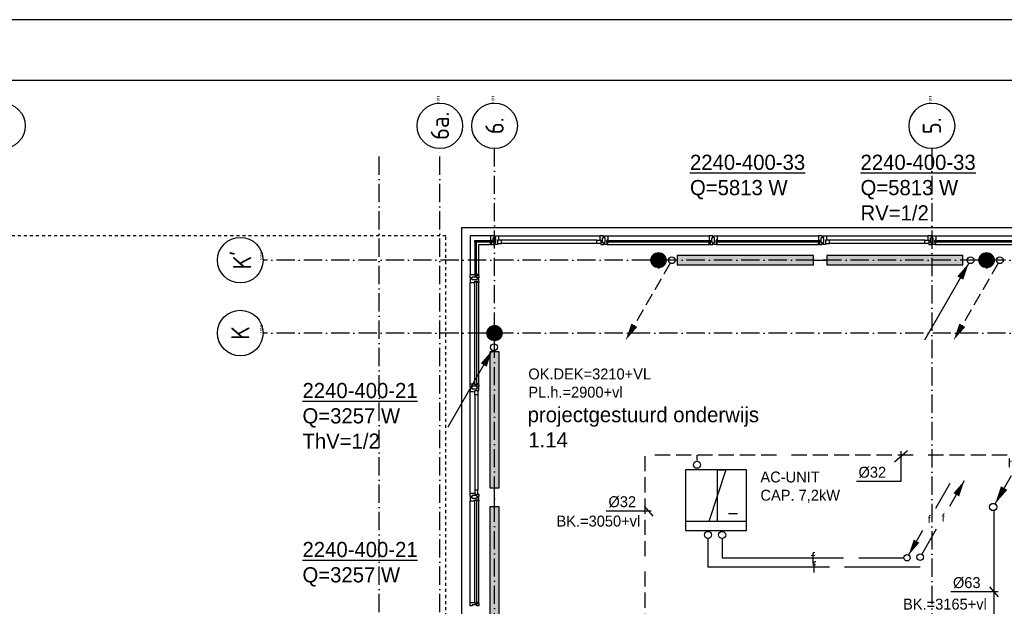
# Model space of a CAD drawing. Extents: x -41378 to 114803, y -24080 to 82188.
# Tile 121 of 137: x 66473 to 82683, y 72527 to 82188. Entities that reach past the tile are written whole.
import ezdxf
from ezdxf.enums import TextEntityAlignment as Align

# ---------------------------------------------------------------- set-up
doc = ezdxf.new("R2010")
doc.units = 0
doc.header["$LTSCALE"] = 50
for name, pattern in [('2322102', [45, 5, -2, 5, -2, 5, -2, 5, -2, 5, -2, 5, -5]), ('2322107', [2000, 1000, 1000]), ('2322122', [47, 40, -7]), ('2322140', [45, 40, -5]), ('DASHDOT', [9, 6, -1.5, 0, -1.5]), ('HIDDEN', [2, 1, -1])]:
    doc.linetypes.add(name, pattern=pattern)
doc.layers.get('0').update_dxf_attribs({"linetype": 'CONTINUOUS'})
for name, color, linetype in [('00KAD025', 2, 'CONTINUOUS'), ('00KAD070', 5, 'CONTINUOUS'), ('AL$1----_MAATVOERING', 7, 'CONTINUOUS'), ('AL$7----_STRAMIEN', 1, 'DASHDOT'), ('AL21----_BUITENWAND', 4, 'CONTINUOUS'), ('AL28----_KONSTRUKTIE', 3, 'CONTINUOUS'), ('AL31----_BUITENKOZ', 7, 'CONTINUOUS'), ('ALN-----_BLOCKNAAM', 2, 'CONTINUOUS'), ('ALXAA---_GEWBETON', 12, 'CONTINUOUS'), ('ALXOU---_GLAS', 7, 'CONTINUOUS'), ('BOUW', 8, 'CONTINUOUS'), ('WI561---', 1, 'CONTINUOUS'), ('WL$1----', 3, 'CONTINUOUS'), ('WL521---', 4, 'CONTINUOUS'), ('WL5448--', 4, 'CONTINUOUS'), ('WL5502--', 4, 'CONTINUOUS'), ('WL561---', 4, 'CONTINUOUS'), ('WL561---_AANVOER', 4, 'CONTINUOUS'), ('WL561---_RETOUR', 4, 'CONTINUOUS'), ('WL5627--', 4, 'CONTINUOUS'), ('WL570---', 3, 'CONTINUOUS'), ('WM$1----', 1, 'CONTINUOUS'), ('WM5448--', 1, 'CONTINUOUS'), ('WM5502--', 1, 'CONTINUOUS'), ('WM570---', 1, 'CONTINUOUS')]:
    doc.layers.add(name, color=color, linetype=linetype)
doc.layers.get('0').freeze()
doc.styles.add('BURO-018', font='BUROFONT.shx', dxfattribs={"height": 90})
doc.styles.add('BURO-025', font='BUROFONT.shx', dxfattribs={"height": 250})
doc.styles.get("Standard").update_dxf_attribs({"font": 'ISOCP'})

# ---------------------------------------------------------------- blocks, each defined once
blk = doc.blocks.new('1011')
at = {"layer": 'AL$7----_STRAMIEN', "color": 7, "linetype": 'CONTINUOUS'}
blk.add_circle((-750, 0), 750, dxfattribs=at)
at = {"layer": 'ALN-----_BLOCKNAAM', "linetype": 'CONTINUOUS'}
blk.add_text('1011', height=100, dxfattribs=at).set_placement((0, 0))
blk = doc.blocks.new('1010')
at = {"layer": 'AL$7----_STRAMIEN', "color": 7, "linetype": 'CONTINUOUS'}
blk.add_circle((0, 750), 750, dxfattribs=at)
at = {"layer": 'ALN-----_BLOCKNAAM', "linetype": 'CONTINUOUS'}
blk.add_text('1010', height=100, dxfattribs=at).set_placement((0, 0))
blk = doc.blocks.new('2322401')
at = {"color": 0, "linetype": 'CONTINUOUS'}
for p, q in [((-0.5, 0.5, 1), (-0.5, 0.5)), ((-0.5, 0.5, 1), (-0.5, -0.5, 1)), ((0.5, 0.5, 1), (-0.5, 0.5, 1)), ((0.5, 0.5), (-0.5, 0.5)), ((-0.5, 0.5), (-0.5, -0.5)), ((0.5, 0.5, 1), (0.5, 0.5)), ((0.5, -0.5, 1), (0.5, 0.5, 1)), ((0.5, -0.5), (0.5, 0.5)), ((-0.5, -0.5, 1), (-0.5, -0.5)), ((-0.5, -0.5, 1), (0.5, -0.5, 1)), ((-0.5, -0.5), (0.5, -0.5)), ((0.5, -0.5, 1), (0.5, -0.5))]:
    blk.add_line(p, q, dxfattribs=at)
blk = doc.blocks.new('CVHATCH1')
at = {"color": 0, "linetype": 'CONTINUOUS'}
blk.add_solid([(-0.5, -0.5), (0.5, -0.5), (-0.5, 0.5), (0.5, 0.5)], dxfattribs=at)
blk = doc.blocks.new('LDV4107')
at = {"color": 0, "linetype": 'CONTINUOUS'}
blk.add_line((-0.25, -0.43), (-6.75, -11.69), dxfattribs=at)
blk.add_lwpolyline([(-0.25, -0.43, 0, 1, 0), (-1.5, -2.6, 1, 1, 0)], format="xyseb", dxfattribs=at)
blk.add_circle((0, 0), 0.5, dxfattribs=at)
blk = doc.blocks.new('2322615')
at = {"color": 0, "linetype": 'CONTINUOUS'}
for p, q in [((-2.5, -7.5), (2.5, 7.5)), ((0, 7.5), (2.5, 7.5)), ((0, 7.5), (0, -7.5)), ((0, -7.5), (-2.5, -7.5))]:
    blk.add_line(p, q, dxfattribs=at)
at = {"color": 0, "linetype": 'CONTINUOUS', "style": 'BURO-018', "flags": 1}
blk.add_attdef('W_ID', (0, 0), '', height=1.8, dxfattribs=at)
blk = doc.blocks.new('LDV3')
at = {"color": 0, "linetype": 'CONTINUOUS'}
for p, q in [((4.5, 7.79), (6.75, 11.69)), ((0.25, 0.43), (2.5, 4.33))]:
    blk.add_line(p, q, dxfattribs=at)
blk.add_lwpolyline([(0.25, 0.43, 0, 1, 0), (1.5, 2.6, 1, 1, 0)], format="xyseb", dxfattribs=at)
blk.add_circle((0, 0), 0.5, dxfattribs=at)
at = {"color": 0, "linetype": 'CONTINUOUS', "style": 'BURO-018'}
blk.add_attdef('LD_TEXT1', text='', height=1.8, dxfattribs=at).set_placement((3.5, 6.06), align=Align.MIDDLE)
blk = doc.blocks.new('LDV1')
at = {"color": 0, "linetype": 'CONTINUOUS'}
for p, q in [((4.5, 7.79), (6.75, 11.69)), ((0.25, 0.43), (2.5, 4.33))]:
    blk.add_line(p, q, dxfattribs=at)
blk.add_lwpolyline([(6.75, 11.69, 0, 1, 0), (5.5, 9.53, 1, 1, 0)], format="xyseb", dxfattribs=at)
blk.add_circle((0, 0), 0.5, dxfattribs=at)
at = {"color": 0, "linetype": 'CONTINUOUS', "style": 'BURO-018'}
blk.add_attdef('LD_TEXT1', text='', height=1.8, dxfattribs=at).set_placement((3.5, 6.06), align=Align.MIDDLE)
blk = doc.blocks.new('CVRINFO2')
at = {"color": 0, "linetype": 'CONTINUOUS', "style": 'BURO-025'}
for tag, p in [('CV_TEXT125', (0, 0)), ('CV_TEXT225', (0, -4.17)), ('CV_TEXT325', (0, -8.33)), ('CV_TEXT425', (0, -12.5))]:
    blk.add_attdef(tag, p, '', height=2.5, dxfattribs=at)
blk = doc.blocks.new('LDV2108')
at = {"color": 0, "linetype": 'CONTINUOUS'}
for p, q in [((-0.25, -0.43), (-1.19, -2.06)), ((-1.56, -2.71), (-2.5, -4.33)), ((-2.87, -4.98), (-3.81, -6.6)), ((-4.19, -7.25), (-5.12, -8.88)), ((-5.5, -9.53), (-6.44, -11.15))]:
    blk.add_line(p, q, dxfattribs=at)
blk.add_lwpolyline([(-6.75, -11.69, 0, 1, 0), (-5.5, -9.53, 1, 1, 0)], format="xyseb", dxfattribs=at)
blk.add_circle((0, 0), 0.5, dxfattribs=at)
blk = doc.blocks.new('2322140-1')
at = {"layer": 'WM5448--', "color": 0, "style": 'BURO-018'}
for p in [(79533, 73327), (79551, 73177)]:
    blk.add_text('f', height=180, dxfattribs=at).set_placement(p, align=Align.MIDDLE)

msp = doc.modelspace()

# ---------------------------------------------------------------- linework, layer by layer
at = {"layer": '00KAD025', "linetype": 'CONTINUOUS'}
msp.add_line((114803.4, 82187.6), (-41378.4, 82187.6), dxfattribs=at)
at = {"layer": '00KAD070', "linetype": 'CONTINUOUS'}
msp.add_line((113803.4, 81187.6), (-40378.4, 81187.6), dxfattribs=at)
at = {"layer": 'AL$1----_MAATVOERING', "color": 8, "linetype": 'HIDDEN'}
for p, q in [((73491, 78627.3), (58991, 78627.3)), ((73491, 69163.9), (73491, 78627.3))]:
    msp.add_line(p, q, dxfattribs=at)
at = {"layer": 'AL$7----_STRAMIEN', "color": 1}
for points in [[(72391, 63880), (72391, 80064.7)], [(73391, 63880), (73391, 80064.7)], [(74291, 57263.7), (74291, 80064.7)], [(81491, 80064.7), (81491, 43573)], [(112410.4, 78227.3), (70480.4, 78227.3)], [(112410.4, 77027.3), (70480.4, 77027.3)]]:
    msp.add_lwpolyline(points, dxfattribs=at)
at = {"layer": 'AL21----_BUITENWAND', "color": 8}
for p, q in [((73751, 68992.3), (73751, 78767.3)), ((73751, 78767.3), (107231, 78767.3))]:
    msp.add_line(p, q, dxfattribs=at)
at = {"layer": 'AL28----_KONSTRUKTIE', "color": 8}
for centre in [(76991, 78227.3), (82391, 78227.3), (74291, 77027.3)]:
    msp.add_circle(centre, 125, dxfattribs=at)
at = {"layer": 'AL31----_BUITENKOZ', "color": 8}
for p, q in [((74226, 78626.3), (73892, 78626.3)), ((73892, 78626.3), (73892, 77992.3)), ((74356, 78626.3), (76026, 78626.3)), ((76156, 78626.3), (77826, 78626.3)), ((77956, 78626.3), (79626, 78626.3)), ((79756, 78626.3), (81426, 78626.3)), ((81556, 78626.3), (83226, 78626.3)), ((74031, 77992.3), (74031, 78487.3)), ((74031, 78487.3), (74226, 78487.3)), ((75976, 78554.3), (74406, 78554.3)), ((75976, 78500.3), (74406, 78500.3)), ((76156, 78487.3), (77826, 78487.3)), ((77956, 78487.3), (79626, 78487.3)), ((81376, 78554.3), (79806, 78554.3)), ((81376, 78500.3), (79806, 78500.3)), ((81556, 78487.3), (83226, 78487.3)), ((73892, 76192.3), (73892, 77862.3)), ((74031, 76192.3), (74031, 77862.3)), ((73892, 74392.3), (73892, 76062.3)), ((73964, 76012.3), (73964, 74442.3)), ((74018, 76012.3), (74018, 74442.3)), ((73892, 72592.3), (73892, 74262.3)), ((74031, 72592.3), (74031, 74262.3))]:
    msp.add_line(p, q, dxfattribs=at)
at = {"layer": 'AL31----_BUITENKOZ', "color": 8, "linetype": 'CONTINUOUS'}
for p, q in [((74263.1, 78626.3), (74226, 78626.3)), ((74226, 78626.3), (74226, 78619.3)), ((74226, 78619.3), (74226, 78615.3)), ((74282, 78626.3), (74263.1, 78626.3)), ((74282, 78620.3), (74282, 78626.3)), ((74282, 78606.3), (74282, 78620.3)), ((74300, 78620.3), (74300, 78626.3)), ((74300, 78626.3), (74318.9, 78626.3)), ((74300, 78606.8), (74300, 78620.3)), ((74318.9, 78626.3), (74356, 78626.3)), ((74356, 78626.3), (74356, 78619.3)), ((74356, 78619.3), (74356, 78615.3)), ((76063.1, 78626.3), (76026, 78626.3)), ((76026, 78626.3), (76026, 78619.3)), ((76026, 78619.3), (76026, 78615.3)), ((76082, 78626.3), (76063.1, 78626.3)), ((76082, 78620.3), (76082, 78626.3)), ((76082, 78606.3), (76082, 78620.3)), ((76100, 78620.3), (76100, 78626.3)), ((76100, 78626.3), (76118.9, 78626.3)), ((76100, 78606.8), (76100, 78620.3)), ((76118.9, 78626.3), (76156, 78626.3)), ((76156, 78626.3), (76156, 78619.3)), ((76156, 78619.3), (76156, 78615.3)), ((77863.1, 78626.3), (77826, 78626.3)), ((77826, 78626.3), (77826, 78619.3)), ((77826, 78619.3), (77826, 78615.3)), ((77882, 78626.3), (77863.1, 78626.3)), ((77882, 78620.3), (77882, 78626.3)), ((77882, 78606.3), (77882, 78620.3)), ((77900, 78620.3), (77900, 78626.3)), ((77900, 78626.3), (77918.9, 78626.3)), ((77900, 78606.8), (77900, 78620.3)), ((77918.9, 78626.3), (77956, 78626.3)), ((77956, 78626.3), (77956, 78619.3)), ((77956, 78619.3), (77956, 78615.3)), ((79663.1, 78626.3), (79626, 78626.3)), ((79626, 78626.3), (79626, 78619.3)), ((79626, 78619.3), (79626, 78615.3)), ((79682, 78626.3), (79663.1, 78626.3)), ((79682, 78620.3), (79682, 78626.3)), ((79682, 78606.3), (79682, 78620.3)), ((79700, 78620.3), (79700, 78626.3)), ((79700, 78626.3), (79718.9, 78626.3)), ((79700, 78606.8), (79700, 78620.3)), ((79718.9, 78626.3), (79756, 78626.3)), ((79756, 78626.3), (79756, 78619.3)), ((79756, 78619.3), (79756, 78615.3)), ((81463.1, 78626.3), (81426, 78626.3)), ((81426, 78626.3), (81426, 78619.3)), ((81426, 78619.3), (81426, 78615.3)), ((81482, 78626.3), (81463.1, 78626.3)), ((81482, 78620.3), (81482, 78626.3)), ((81482, 78606.3), (81482, 78620.3)), ((81500, 78620.3), (81500, 78626.3)), ((81500, 78626.3), (81518.9, 78626.3)), ((81500, 78606.8), (81500, 78620.3)), ((81518.9, 78626.3), (81556, 78626.3)), ((81556, 78626.3), (81556, 78619.3)), ((81556, 78619.3), (81556, 78615.3)), ((74226, 78615.3), (74226, 78607.3)), ((74226, 78607.3), (74226, 78554.3)), ((74226, 78554.3), (74243, 78554.3)), ((74226, 78487.3), (74226, 78524.3)), ((74226, 78524.3), (74243, 78524.3)), ((74238, 78487.3), (74226, 78487.3)), ((74243, 78492.3), (74238, 78492.3)), ((74238, 78492.3), (74238, 78487.3)), ((74243, 78554.3), (74243, 78487.3)), ((74243, 78524.3), (74243, 78492.3)), ((74243, 78487.3), (74282, 78487.3)), ((74268, 78516.8), (74268, 78596.8)), ((74268, 78596.8), (74282, 78596.8)), ((74282, 78516.8), (74268, 78516.8)), ((74282, 78596.8), (74282, 78606.3)), ((74282, 78606.3), (74282, 78606.3)), ((74282, 78507.3), (74282, 78516.8)), ((74282, 78493.3), (74282, 78507.3)), ((74282, 78507.3), (74282, 78507.3)), ((74282, 78487.3), (74282, 78493.3)), ((74300, 78596.8), (74300, 78606.8)), ((74300, 78606.8), (74300, 78606.8)), ((74314, 78596.8), (74300, 78596.8)), ((74300, 78507.3), (74300, 78516.8)), ((74300, 78516.8), (74314, 78516.8)), ((74300, 78493.3), (74300, 78507.3)), ((74300, 78507.3), (74300, 78507.3)), ((74300, 78487.3), (74300, 78493.3)), ((74339, 78487.3), (74300, 78487.3)), ((74314, 78516.8), (74314, 78596.8)), ((74356, 78554.3), (74339, 78554.3)), ((74339, 78554.3), (74339, 78487.3)), ((74339, 78554.3), (74339, 78500.3)), ((74406, 78554.3), (74339, 78554.3)), ((74339, 78500.3), (74406, 78500.3)), ((74356, 78615.3), (74356, 78607.3)), ((74356, 78607.3), (74356, 78554.3)), ((74406, 78500.3), (74406, 78554.3)), ((75976, 78500.3), (75976, 78554.3)), ((75976, 78554.3), (76043, 78554.3)), ((76043, 78500.3), (75976, 78500.3)), ((76026, 78615.3), (76026, 78607.3)), ((76026, 78607.3), (76026, 78554.3)), ((76026, 78554.3), (76043, 78554.3)), ((76043, 78554.3), (76043, 78487.3)), ((76043, 78554.3), (76043, 78500.3)), ((76043, 78487.3), (76082, 78487.3)), ((76068, 78517.3), (76068, 78597.3)), ((76068, 78597.3), (76082, 78597.3)), ((76082, 78517.3), (76068, 78517.3)), ((76082, 78597.3), (76082, 78606.3)), ((76082, 78606.3), (76082, 78606.3)), ((76082, 78507.3), (76082, 78517.3)), ((76082, 78493.3), (76082, 78507.3)), ((76082, 78507.3), (76082, 78507.3)), ((76082, 78487.3), (76082, 78493.3)), ((76100, 78596.8), (76100, 78606.8)), ((76100, 78606.8), (76100, 78606.8)), ((76114, 78596.8), (76100, 78596.8)), ((76100, 78507.3), (76100, 78516.8)), ((76100, 78516.8), (76114, 78516.8)), ((76100, 78493.3), (76100, 78507.3)), ((76100, 78507.3), (76100, 78507.3)), ((76100, 78487.3), (76100, 78493.3)), ((76139, 78487.3), (76100, 78487.3)), ((76114, 78516.8), (76114, 78596.8)), ((76156, 78554.3), (76139, 78554.3)), ((76139, 78554.3), (76139, 78487.3)), ((76139, 78524.3), (76139, 78492.3)), ((76156, 78524.3), (76139, 78524.3)), ((76139, 78492.3), (76144, 78492.3)), ((76144, 78492.3), (76144, 78487.3)), ((76144, 78487.3), (76156, 78487.3)), ((76156, 78615.3), (76156, 78607.3)), ((76156, 78607.3), (76156, 78554.3)), ((76156, 78487.3), (76156, 78524.3)), ((77826, 78615.3), (77826, 78607.3)), ((77826, 78607.3), (77826, 78554.3)), ((77826, 78554.3), (77843, 78554.3)), ((77826, 78487.3), (77826, 78524.3)), ((77826, 78524.3), (77843, 78524.3)), ((77838, 78487.3), (77826, 78487.3)), ((77843, 78492.3), (77838, 78492.3)), ((77838, 78492.3), (77838, 78487.3)), ((77843, 78554.3), (77843, 78487.3)), ((77843, 78524.3), (77843, 78492.3)), ((77843, 78487.3), (77882, 78487.3)), ((77868, 78517.3), (77868, 78597.3)), ((77868, 78597.3), (77882, 78597.3)), ((77882, 78517.3), (77868, 78517.3)), ((77882, 78597.3), (77882, 78606.3)), ((77882, 78606.3), (77882, 78606.3)), ((77882, 78507.3), (77882, 78517.3)), ((77882, 78493.3), (77882, 78507.3)), ((77882, 78507.3), (77882, 78507.3)), ((77882, 78487.3), (77882, 78493.3)), ((77900, 78596.8), (77900, 78606.8)), ((77900, 78606.8), (77900, 78606.8)), ((77914, 78596.8), (77900, 78596.8)), ((77900, 78507.3), (77900, 78516.8)), ((77900, 78516.8), (77914, 78516.8)), ((77900, 78493.3), (77900, 78507.3)), ((77900, 78507.3), (77900, 78507.3)), ((77900, 78487.3), (77900, 78493.3)), ((77939, 78487.3), (77900, 78487.3)), ((77914, 78516.8), (77914, 78596.8)), ((77956, 78554.3), (77939, 78554.3)), ((77939, 78554.3), (77939, 78487.3)), ((77939, 78524.3), (77939, 78492.3)), ((77956, 78524.3), (77939, 78524.3)), ((77939, 78492.3), (77944, 78492.3)), ((77944, 78492.3), (77944, 78487.3)), ((77944, 78487.3), (77956, 78487.3)), ((77956, 78615.3), (77956, 78607.3)), ((77956, 78607.3), (77956, 78554.3)), ((77956, 78487.3), (77956, 78524.3)), ((79626, 78615.3), (79626, 78607.3)), ((79626, 78607.3), (79626, 78554.3)), ((79626, 78554.3), (79643, 78554.3)), ((79626, 78487.3), (79626, 78524.3)), ((79626, 78524.3), (79643, 78524.3)), ((79638, 78487.3), (79626, 78487.3)), ((79643, 78492.3), (79638, 78492.3)), ((79638, 78492.3), (79638, 78487.3)), ((79643, 78554.3), (79643, 78487.3)), ((79643, 78524.3), (79643, 78492.3)), ((79643, 78487.3), (79682, 78487.3)), ((79668, 78517.3), (79668, 78597.3)), ((79668, 78597.3), (79682, 78597.3)), ((79682, 78517.3), (79668, 78517.3)), ((79682, 78597.3), (79682, 78606.3)), ((79682, 78606.3), (79682, 78606.3)), ((79682, 78507.3), (79682, 78517.3)), ((79682, 78493.3), (79682, 78507.3)), ((79682, 78507.3), (79682, 78507.3)), ((79682, 78487.3), (79682, 78493.3)), ((79700, 78596.8), (79700, 78606.8)), ((79700, 78606.8), (79700, 78606.8)), ((79714, 78596.8), (79700, 78596.8)), ((79700, 78507.3), (79700, 78516.8)), ((79700, 78516.8), (79714, 78516.8)), ((79700, 78493.3), (79700, 78507.3)), ((79700, 78507.3), (79700, 78507.3)), ((79700, 78487.3), (79700, 78493.3)), ((79739, 78487.3), (79700, 78487.3)), ((79714, 78516.8), (79714, 78596.8)), ((79756, 78554.3), (79739, 78554.3)), ((79739, 78554.3), (79739, 78487.3)), ((79739, 78554.3), (79739, 78500.3)), ((79806, 78554.3), (79739, 78554.3)), ((79739, 78500.3), (79806, 78500.3)), ((79756, 78615.3), (79756, 78607.3)), ((79756, 78607.3), (79756, 78554.3)), ((79806, 78500.3), (79806, 78554.3)), ((81376, 78500.3), (81376, 78554.3)), ((81376, 78554.3), (81443, 78554.3)), ((81443, 78500.3), (81376, 78500.3)), ((81426, 78615.3), (81426, 78607.3)), ((81426, 78607.3), (81426, 78554.3)), ((81426, 78554.3), (81443, 78554.3)), ((81443, 78554.3), (81443, 78487.3)), ((81443, 78554.3), (81443, 78500.3)), ((81443, 78487.3), (81482, 78487.3)), ((81468, 78517.3), (81468, 78597.3)), ((81468, 78597.3), (81482, 78597.3)), ((81482, 78517.3), (81468, 78517.3)), ((81482, 78597.3), (81482, 78606.3)), ((81482, 78606.3), (81482, 78606.3)), ((81482, 78507.3), (81482, 78517.3)), ((81482, 78493.3), (81482, 78507.3)), ((81482, 78507.3), (81482, 78507.3)), ((81482, 78487.3), (81482, 78493.3)), ((81500, 78596.8), (81500, 78606.8)), ((81500, 78606.8), (81500, 78606.8)), ((81514, 78596.8), (81500, 78596.8)), ((81500, 78507.3), (81500, 78516.8)), ((81500, 78516.8), (81514, 78516.8)), ((81500, 78493.3), (81500, 78507.3)), ((81500, 78507.3), (81500, 78507.3)), ((81500, 78487.3), (81500, 78493.3)), ((81539, 78487.3), (81500, 78487.3)), ((81514, 78516.8), (81514, 78596.8)), ((81556, 78554.3), (81539, 78554.3)), ((81539, 78554.3), (81539, 78487.3)), ((81539, 78524.3), (81539, 78492.3)), ((81556, 78524.3), (81539, 78524.3)), ((81539, 78492.3), (81544, 78492.3)), ((81544, 78492.3), (81544, 78487.3)), ((81544, 78487.3), (81556, 78487.3)), ((81556, 78615.3), (81556, 78607.3)), ((81556, 78607.3), (81556, 78554.3)), ((81556, 78487.3), (81556, 78524.3)), ((73892, 77955.3), (73892, 77992.3)), ((73892, 77992.3), (73899, 77992.3)), ((73899, 77992.3), (73903, 77992.3)), ((73903, 77992.3), (73911, 77992.3)), ((73911, 77992.3), (73964, 77992.3)), ((73964, 77992.3), (73964, 77975.3)), ((73964, 77975.3), (74031, 77975.3)), ((74031, 77992.3), (73994, 77992.3)), ((73994, 77992.3), (73994, 77975.3)), ((73994, 77975.3), (74026, 77975.3)), ((74026, 77975.3), (74026, 77980.3)), ((74026, 77980.3), (74031, 77980.3)), ((74031, 77980.3), (74031, 77992.3)), ((74031, 77975.3), (74031, 77936.3)), ((73892, 77936.3), (73892, 77955.3)), ((73898, 77936.3), (73892, 77936.3)), ((73898, 77918.3), (73892, 77918.3)), ((73892, 77918.3), (73892, 77899.4)), ((73892, 77899.4), (73892, 77862.3)), ((73892, 77862.3), (73899, 77862.3)), ((73912, 77936.3), (73898, 77936.3)), ((73912, 77918.3), (73898, 77918.3)), ((73899, 77862.3), (73903, 77862.3)), ((73903, 77862.3), (73911, 77862.3)), ((73911, 77862.3), (73964, 77862.3)), ((73921.5, 77936.3), (73912, 77936.3)), ((73912, 77936.3), (73912, 77936.3)), ((73921, 77918.3), (73912, 77918.3)), ((73912, 77918.3), (73912, 77918.3)), ((73921, 77904.3), (73921, 77918.3)), ((74001, 77904.3), (73921, 77904.3)), ((74001.5, 77950.3), (73921.5, 77950.3)), ((73921.5, 77950.3), (73921.5, 77936.3)), ((73964, 77862.3), (73964, 77879.3)), ((73964, 77879.3), (74031, 77879.3)), ((73994, 77879.3), (74026, 77879.3)), ((73994, 77862.3), (73994, 77879.3)), ((74031, 77862.3), (73994, 77862.3)), ((74011, 77918.3), (74001, 77918.3)), ((74001, 77918.3), (74001, 77904.3)), ((74001.5, 77936.3), (74001.5, 77950.3)), ((74011, 77936.3), (74001.5, 77936.3)), ((74025, 77936.3), (74011, 77936.3)), ((74011, 77936.3), (74011, 77936.3)), ((74025, 77918.3), (74011, 77918.3)), ((74011, 77918.3), (74011, 77918.3)), ((74031, 77936.3), (74025, 77936.3)), ((74031, 77918.3), (74025, 77918.3)), ((74026, 77879.3), (74026, 77874.3)), ((74026, 77874.3), (74031, 77874.3)), ((74031, 77879.3), (74031, 77918.3)), ((74031, 77874.3), (74031, 77862.3)), ((73892, 76155.3), (73892, 76192.3)), ((73892, 76192.3), (73899, 76192.3)), ((73899, 76192.3), (73903, 76192.3)), ((73903, 76192.3), (73911, 76192.3)), ((73911, 76192.3), (73964, 76192.3)), ((73964, 76192.3), (73964, 76175.3)), ((74031, 76192.3), (73994, 76192.3)), ((73994, 76192.3), (73994, 76175.3)), ((74031, 76180.3), (74031, 76192.3)), ((73892, 76136.3), (73892, 76155.3)), ((73898, 76136.3), (73892, 76136.3)), ((73898, 76118.3), (73892, 76118.3)), ((73892, 76118.3), (73892, 76099.4)), ((73892, 76099.4), (73892, 76062.3)), ((73892, 76062.3), (73899, 76062.3)), ((73911.5, 76136.3), (73898, 76136.3)), ((73912, 76118.3), (73898, 76118.3)), ((73899, 76062.3), (73903, 76062.3)), ((73903, 76062.3), (73911, 76062.3)), ((73911, 76062.3), (73964, 76062.3)), ((73921.5, 76136.3), (73911.5, 76136.3)), ((73911.5, 76136.3), (73911.5, 76136.3)), ((73921, 76118.3), (73912, 76118.3)), ((73912, 76118.3), (73912, 76118.3)), ((73921, 76104.3), (73921, 76118.3)), ((74001, 76104.3), (73921, 76104.3)), ((74001.5, 76150.3), (73921.5, 76150.3)), ((73921.5, 76150.3), (73921.5, 76136.3)), ((73964, 76175.3), (74031, 76175.3)), ((73964, 76062.3), (73964, 76079.3)), ((73964, 76079.3), (74031, 76079.3)), ((73964, 76079.3), (74018, 76079.3)), ((73964, 76012.3), (73964, 76079.3)), ((73994, 76175.3), (74026, 76175.3)), ((74011, 76118.3), (74001, 76118.3)), ((74001, 76118.3), (74001, 76104.3)), ((74001.5, 76136.3), (74001.5, 76150.3)), ((74011, 76136.3), (74001.5, 76136.3)), ((74025, 76136.3), (74011, 76136.3)), ((74011, 76136.3), (74011, 76136.3)), ((74025, 76118.3), (74011, 76118.3)), ((74011, 76118.3), (74011, 76118.3)), ((74018, 76079.3), (74018, 76012.3)), ((74031, 76136.3), (74025, 76136.3)), ((74031, 76118.3), (74025, 76118.3)), ((74026, 76175.3), (74026, 76180.3)), ((74026, 76180.3), (74031, 76180.3)), ((74031, 76175.3), (74031, 76136.3)), ((74031, 76079.3), (74031, 76118.3)), ((74018, 76012.3), (73964, 76012.3)), ((74018, 74442.3), (73964, 74442.3)), ((73964, 74442.3), (73964, 74375.3)), ((74018, 74375.3), (74018, 74442.3)), ((73892, 74355.3), (73892, 74392.3)), ((73892, 74392.3), (73899, 74392.3)), ((73892, 74336.3), (73892, 74355.3)), ((73898, 74336.3), (73892, 74336.3)), ((73898, 74318.3), (73892, 74318.3)), ((73892, 74318.3), (73892, 74299.4)), ((73892, 74299.4), (73892, 74262.3)), ((73892, 74262.3), (73899, 74262.3)), ((73911.5, 74336.3), (73898, 74336.3)), ((73912, 74318.3), (73898, 74318.3)), ((73899, 74392.3), (73903, 74392.3)), ((73899, 74262.3), (73903, 74262.3)), ((73903, 74392.3), (73911, 74392.3)), ((73903, 74262.3), (73911, 74262.3)), ((73911, 74392.3), (73964, 74392.3)), ((73911, 74262.3), (73964, 74262.3)), ((73921.5, 74336.3), (73911.5, 74336.3)), ((73911.5, 74336.3), (73911.5, 74336.3)), ((73921, 74318.3), (73912, 74318.3)), ((73912, 74318.3), (73912, 74318.3)), ((73921, 74304.3), (73921, 74318.3)), ((74001, 74304.3), (73921, 74304.3)), ((74001.5, 74350.3), (73921.5, 74350.3)), ((73921.5, 74350.3), (73921.5, 74336.3)), ((73964, 74392.3), (73964, 74375.3)), ((73964, 74375.3), (74031, 74375.3)), ((73964, 74375.3), (74018, 74375.3)), ((73964, 74262.3), (73964, 74279.3)), ((73964, 74279.3), (74031, 74279.3)), ((73994, 74279.3), (74026, 74279.3)), ((73994, 74262.3), (73994, 74279.3)), ((74031, 74262.3), (73994, 74262.3)), ((74011, 74318.3), (74001, 74318.3)), ((74001, 74318.3), (74001, 74304.3)), ((74001.5, 74336.3), (74001.5, 74350.3)), ((74011, 74336.3), (74001.5, 74336.3)), ((74025, 74336.3), (74011, 74336.3)), ((74011, 74336.3), (74011, 74336.3)), ((74025, 74318.3), (74011, 74318.3)), ((74011, 74318.3), (74011, 74318.3)), ((74031, 74336.3), (74025, 74336.3)), ((74031, 74318.3), (74025, 74318.3)), ((74026, 74279.3), (74026, 74274.3)), ((74026, 74274.3), (74031, 74274.3)), ((74031, 74375.3), (74031, 74336.3)), ((74031, 74279.3), (74031, 74318.3)), ((74031, 74274.3), (74031, 74262.3)), ((73892, 72555.3), (73892, 72592.3)), ((73892, 72592.3), (73899, 72592.3)), ((73892, 72536.3), (73892, 72555.3)), ((73898, 72536.3), (73892, 72536.3)), ((73911.5, 72536.3), (73898, 72536.3)), ((73899, 72592.3), (73903, 72592.3)), ((73903, 72592.3), (73911, 72592.3)), ((73911, 72592.3), (73964, 72592.3)), ((73921.5, 72536.3), (73911.5, 72536.3)), ((73911.5, 72536.3), (73911.5, 72536.3)), ((74001.5, 72550.3), (73921.5, 72550.3)), ((73921.5, 72550.3), (73921.5, 72536.3)), ((73964, 72592.3), (73964, 72575.3)), ((73964, 72575.3), (74031, 72575.3)), ((74031, 72592.3), (73994, 72592.3)), ((73994, 72592.3), (73994, 72575.3)), ((73994, 72575.3), (74026, 72575.3)), ((74001.5, 72536.3), (74001.5, 72550.3)), ((74011, 72536.3), (74001.5, 72536.3)), ((74025, 72536.3), (74011, 72536.3)), ((74011, 72536.3), (74011, 72536.3)), ((74031, 72536.3), (74025, 72536.3)), ((74026, 72575.3), (74026, 72580.3)), ((74026, 72580.3), (74031, 72580.3)), ((74031, 72580.3), (74031, 72592.3)), ((74031, 72575.3), (74031, 72536.3))]:
    msp.add_line(p, q, dxfattribs=at)
at = {"layer": 'ALXAA---_GEWBETON', "color": 8}
for p, q in [((76891.5, 78303), (77090.5, 78303)), ((76910.6, 78323), (77071.4, 78323)), ((76943.7, 78343), (77038.3, 78343)), ((82291.5, 78303), (82490.5, 78303)), ((82310.6, 78323), (82471.4, 78323)), ((82343.7, 78343), (82438.3, 78343)), ((76866.1, 78223), (77115.9, 78223)), ((76867, 78243), (77115, 78243)), ((76868.4, 78203), (77113.6, 78203)), ((76871.2, 78263), (77110.8, 78263)), ((76874.1, 78183), (77107.9, 78183)), ((76879.1, 78283), (77102.9, 78283)), ((76883.8, 78163), (77098.2, 78163)), ((76898.7, 78143), (77083.3, 78143)), ((82266.1, 78223), (82515.9, 78223)), ((82267, 78243), (82515, 78243)), ((82268.4, 78203), (82513.6, 78203)), ((82271.2, 78263), (82510.8, 78263)), ((82274.1, 78183), (82507.9, 78183)), ((82279.1, 78283), (82502.9, 78283)), ((82283.8, 78163), (82498.2, 78163)), ((82298.7, 78143), (82483.3, 78143)), ((76922.1, 78123), (77059.9, 78123)), ((76977.7, 78103), (77004.3, 78103)), ((82322.1, 78123), (82459.9, 78123)), ((82377.7, 78103), (82404.3, 78103)), ((74166.1, 77023), (74415.9, 77023)), ((74167, 77043), (74415, 77043)), ((74168.4, 77003), (74413.6, 77003)), ((74171.2, 77063), (74410.8, 77063)), ((74179.1, 77083), (74402.9, 77083)), ((74191.5, 77103), (74390.5, 77103)), ((74210.6, 77123), (74371.4, 77123)), ((74243.7, 77143), (74338.3, 77143)), ((74174.1, 76983), (74407.9, 76983)), ((74183.8, 76963), (74398.2, 76963)), ((74198.7, 76943), (74383.3, 76943)), ((74222.1, 76923), (74359.9, 76923)), ((74277.7, 76903), (74304.3, 76903))]:
    msp.add_line(p, q, dxfattribs=at)
at = {"layer": 'ALXOU---_GLAS', "color": 8}
for p, q in [((73966, 78526.3), (73966, 78552.3)), ((73966, 78552.3), (74241, 78552.3)), ((74241, 78526.3), (73966, 78526.3)), ((73992, 78526.3), (73966, 78526.3)), ((73966, 78526.3), (73966, 77977.3)), ((73992, 77977.3), (73992, 78526.3)), ((74241, 78552.3), (74241, 78526.3)), ((76141, 78526.3), (76141, 78552.3)), ((76141, 78552.3), (77841, 78552.3)), ((77841, 78526.3), (76141, 78526.3)), ((77841, 78552.3), (77841, 78526.3)), ((77941, 78526.3), (77941, 78552.3)), ((77941, 78552.3), (79641, 78552.3)), ((79641, 78526.3), (77941, 78526.3)), ((79641, 78552.3), (79641, 78526.3)), ((81541, 78526.3), (81541, 78552.3)), ((81541, 78552.3), (83241, 78552.3)), ((83241, 78526.3), (81541, 78526.3)), ((73966, 77977.3), (73992, 77977.3)), ((73966, 77877.3), (73992, 77877.3)), ((73966, 76177.3), (73966, 77877.3)), ((73992, 77877.3), (73992, 76177.3)), ((73992, 76177.3), (73966, 76177.3)), ((73966, 74277.3), (73992, 74277.3)), ((73966, 72577.3), (73966, 74277.3)), ((73992, 74277.3), (73992, 72577.3)), ((73992, 72577.3), (73966, 72577.3))]:
    msp.add_line(p, q, dxfattribs=at)
at = {"layer": 'WL$1----'}
for p, q in [((78436.5, 73923.5), (77439.8, 73923.5)), ((78142, 74055.2), (78289.2, 74055.2))]:
    msp.add_line(p, q, dxfattribs=at)
at = {"layer": 'WL521---', "linetype": '2322122'}
msp.add_line((82509.7, 74098.1), (82509.7, 65346.6), dxfattribs=at)
at = {"layer": 'WL5448--', "linetype": '2322140'}
for p, q in [((77804.4, 73644.5), (77804.4, 73177.1)), ((78037.9, 73644.5), (78037.9, 73327.1)), ((78037.9, 73327.1), (81028.4, 73327.1)), ((77804.4, 73177.1), (81298, 73177.1))]:
    msp.add_line(p, q, dxfattribs=at)
at = {"layer": 'WL5502--', "color": 1}
for centre in [(77624.2, 74858.7), (77804.4, 73702.9), (78037.9, 73702.9)]:
    msp.add_circle(centre, 58.4, dxfattribs=at)
at = {"layer": 'WL561---_AANVOER', "linetype": '2322107'}
for p, q in [((79540, 78227.3), (79759.5, 78227.3)), ((74291, 74167.3), (74291, 74476.1))]:
    msp.add_line(p, q, dxfattribs=at)
at = {"layer": 'WL5627--', "color": 1}
for p, q in [((80876.9, 74904.1), (81090.4, 75090.8)), ((80983.6, 74586.5), (80983.6, 75081.8))]:
    msp.add_line(p, q, dxfattribs=at)
at = {"layer": 'WL5627--', "linetype": '2322102'}
for p, q in [((85680, 75016.9), (76771.5, 75016.9)), ((76771.5, 66602.4), (76771.5, 75016.9)), ((77627.5, 74926.8), (77627.5, 75016.9))]:
    msp.add_line(p, q, dxfattribs=at)
at = {"layer": 'WL570---'}
for p, q in [((77436.5, 74773.2), (77436.5, 73773.2)), ((78436.5, 74773.2), (77436.5, 74773.2)), ((78436.5, 73773.2), (78436.5, 74773.2)), ((77436.5, 73773.2), (78436.5, 73773.2)), ((78436.5, 73772.2), (78436.5, 73773.2))]:
    msp.add_line(p, q, dxfattribs=at)
at = {"layer": 'WM$1----'}
for p, q in [((80247.2, 74586.5), (80983.6, 74586.5)), ((76130.4, 74101.1), (76866.8, 74101.1)), ((76753.7, 74178.8), (76895.1, 74013.8)), ((82438.6, 72846.3), (82580, 72681.3)), ((81801.9, 72768.6), (82579.9, 72768.6))]:
    msp.add_line(p, q, dxfattribs=at)

# ---------------------------------------------------------------- block references
at = {"layer": 'AL$7----_STRAMIEN'}
ref = msp.add_blockref('1011', (66191, 80814.7), dxfattribs=dict(at, xscale=0.5, yscale=0.5, zscale=0.5, rotation=90))
ref.add_attrib('STR-NAAM', '7.', dxfattribs={"color": 3, "linetype": 'CONTINUOUS', "height": 300, "rotation": 90}).set_placement((66191, 80439.7), align=Align.MIDDLE)
ref = msp.add_blockref('1011', (73391, 80814.7), dxfattribs=dict(at, xscale=0.5, yscale=0.5, zscale=0.5, rotation=90))
ref.add_attrib('STR-NAAM', '6a.', dxfattribs={"color": 3, "linetype": 'CONTINUOUS', "height": 300, "rotation": 90}).set_placement((73391, 80439.7), align=Align.MIDDLE)
ref = msp.add_blockref('1011', (74291, 80814.7), dxfattribs=dict(at, xscale=0.5, yscale=0.5, zscale=0.5, rotation=90))
ref.add_attrib('STR-NAAM', '6.', dxfattribs={"color": 3, "linetype": 'CONTINUOUS', "height": 300, "rotation": 90}).set_placement((74291, 80439.7), align=Align.MIDDLE)
ref = msp.add_blockref('1011', (81491, 80814.7), dxfattribs=dict(at, xscale=0.5, yscale=0.5, zscale=0.5, rotation=90))
ref.add_attrib('STR-NAAM', '5.', dxfattribs={"color": 3, "linetype": 'CONTINUOUS', "height": 300, "rotation": 90}).set_placement((81491, 80439.7), align=Align.MIDDLE)
ref = msp.add_blockref('1010', (70480.4, 78227.3), dxfattribs=dict(at, xscale=0.5, yscale=0.5, zscale=0.5, rotation=90))
ref.add_attrib('STR-NAAM', "K'", dxfattribs={"color": 3, "linetype": 'CONTINUOUS', "height": 300, "rotation": 90}).set_placement((70105.4, 78227.3), align=Align.MIDDLE)
ref = msp.add_blockref('1010', (70480.4, 77027.3), dxfattribs=dict(at, xscale=0.5, yscale=0.5, zscale=0.5, rotation=90))
ref.add_attrib('STR-NAAM', 'K', dxfattribs={"color": 3, "linetype": 'CONTINUOUS', "height": 300, "rotation": 90}).set_placement((70105.4, 77027.3), align=Align.MIDDLE)
at = {"layer": 'WI561---'}
ref = msp.add_blockref('CVRINFO2', (77508.4, 79714.3), dxfattribs=dict(at, xscale=100, yscale=100, zscale=100))
ref.add_attrib('CV_TEXT125', '%%u2240-400-33', (77508.4, 79714.3), dxfattribs={"layer": '0', "color": 2, "linetype": 'CONTINUOUS', "height": 250, "style": 'BURO-025'})
ref.add_attrib('CV_TEXT225', 'Q=5813 W', (77508.4, 79297.6), dxfattribs={"layer": '0', "color": 2, "linetype": 'CONTINUOUS', "height": 250, "style": 'BURO-025'})
ref = msp.add_blockref('CVRINFO2', (80316, 79714.3), dxfattribs=dict(at, xscale=100, yscale=100, zscale=100))
ref.add_attrib('CV_TEXT125', '%%u2240-400-33', (80316, 79714.3), dxfattribs={"layer": '0', "color": 2, "linetype": 'CONTINUOUS', "height": 250, "style": 'BURO-025'})
ref.add_attrib('CV_TEXT225', 'Q=5813 W', (80316, 79297.6), dxfattribs={"layer": '0', "color": 2, "linetype": 'CONTINUOUS', "height": 250, "style": 'BURO-025'})
ref.add_attrib('CV_TEXT325', 'RV=1/2', (80316, 78880.9), dxfattribs={"layer": '0', "color": 2, "linetype": 'CONTINUOUS', "height": 250, "style": 'BURO-025'})
ref = msp.add_blockref('CVRINFO2', (71129, 75955.8), dxfattribs=dict(at, xscale=100, yscale=100, zscale=100))
ref.add_attrib('CV_TEXT125', '%%u2240-400-21', (71129, 75955.8), dxfattribs={"layer": '0', "color": 2, "linetype": 'CONTINUOUS', "height": 250, "style": 'BURO-025'})
ref.add_attrib('CV_TEXT225', 'Q=3257 W', (71129, 75539.2), dxfattribs={"layer": '0', "color": 2, "linetype": 'CONTINUOUS', "height": 250, "style": 'BURO-025'})
ref.add_attrib('CV_TEXT325', 'ThV=1/2', (71129, 75122.5), dxfattribs={"layer": '0', "color": 2, "linetype": 'CONTINUOUS', "height": 250, "style": 'BURO-025'})
ref = msp.add_blockref('CVRINFO2', (71129, 73337.9), dxfattribs=dict(at, xscale=100, yscale=100, zscale=100))
ref.add_attrib('CV_TEXT125', '%%u2240-400-21', (71129, 73337.9), dxfattribs={"layer": '0', "color": 2, "linetype": 'CONTINUOUS', "height": 250, "style": 'BURO-025'})
ref.add_attrib('CV_TEXT225', 'Q=3257 W', (71129, 72921.2), dxfattribs={"layer": '0', "color": 2, "linetype": 'CONTINUOUS', "height": 250, "style": 'BURO-025'})
at = {"layer": 'WL$1----', "xscale": 56.7, "yscale": 56.7, "zscale": 56.7, "rotation": 180}
msp.add_blockref('2322615', (77959.3, 74348.8), dxfattribs=at)
at = {"layer": 'WL$1----', "color": 2}
ref = msp.add_blockref('LDV1', (81298, 73335.1), dxfattribs=dict(at, xscale=108, yscale=108, zscale=108))
ref.add_attrib('LD_TEXT1', 'f', dxfattribs={"layer": '0', "color": 1, "linetype": 'CONTINUOUS', "height": 129.6, "style": 'BURO-018'}).set_placement((81676, 73989.9), align=Align.MIDDLE)
ref = msp.add_blockref('LDV3', (81080.9, 73327.1), dxfattribs=dict(at, xscale=105, yscale=105, zscale=105))
ref.add_attrib('LD_TEXT1', 'f', dxfattribs={"layer": '0', "color": 1, "linetype": 'CONTINUOUS', "height": 126, "style": 'BURO-018'}).set_placement((81448.4, 73963.7), align=Align.MIDDLE)
at = {"layer": 'WL521---', "color": 2}
ref = msp.add_blockref('LDV3', (82500.7, 74162.4), dxfattribs=dict(at, xscale=120, yscale=120, zscale=120))
ref.add_attrib('LD_TEXT1', 'hwa', dxfattribs={"layer": '0', "color": 1, "linetype": 'CONTINUOUS', "height": 144, "style": 'BURO-018'}).set_placement((82920.7, 74889.9), align=Align.MIDDLE)
at = {"layer": 'WL561---', "xscale": 2240, "yscale": 150}
for name, p, zscale, rotation in [('2322401', (78420, 78227.3), 400, 180.0000000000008), ('CVHATCH1', (78420, 78227.3), 2240, 180.0000000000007), ('2322401', (80879.5, 78227.3), 400, 180.0000000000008), ('2322401', (80879.5, 78227.3), 400, 180.0000000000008), ('CVHATCH1', (80879.5, 78227.3), 2240, 180.0000000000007), ('CVHATCH1', (80879.5, 78227.3), 2240, 180.0000000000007), ('2322401', (74291, 75596.1), 400, 270.0000000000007), ('2322401', (74291, 75596.1), 400, 270.0000000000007), ('CVHATCH1', (74291, 75596.1), 2240, 270.0000000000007), ('CVHATCH1', (74291, 75596.1), 2240, 270.0000000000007), ('2322401', (74291, 73047.3), 400, 270.0000000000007), ('CVHATCH1', (74291, 73047.3), 2240, 270.0000000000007)]:
    msp.add_blockref(name, p, dxfattribs=dict(at, zscale=zscale, rotation=rotation))
at = {"layer": 'WL561---_AANVOER', "color": 2, "xscale": 112.5, "yscale": 112.5, "zscale": 112.5}
for p in [(82127.1, 78226.7), (74281.7, 76793.6)]:
    msp.add_blockref('LDV4107', p, dxfattribs=at)
at = {"layer": 'WL561---_RETOUR', "color": 2, "xscale": 112.5, "yscale": 112.5, "zscale": 112.5}
for p in [(77209.8, 78226.7), (82609.8, 78226.7)]:
    msp.add_blockref('LDV2108', p, dxfattribs=at)
at = {"layer": 'WM5448--'}
msp.add_blockref('2322140-1', (0, 0), dxfattribs=at)

# ---------------------------------------------------------------- texts
at = {"layer": 'BOUW', "color": 1, "style": 'BURO-018'}
for s, p in [('OK.DEK=3210+VL', (74847.1, 76263.6)), ('PL.h.=2900+vl', (74847.1, 75963.6))]:
    msp.add_text(s, height=180, dxfattribs=at).set_placement(p)
at = {"layer": 'BOUW', "style": 'BURO-025'}
for s, p in [('projectgestuurd onderwijs', (74835.5, 75559.4)), ('1.14', (74847.3, 75142.6))]:
    msp.add_text(s, height=250, dxfattribs=at).set_placement(p)
at = {"layer": 'WM$1----', "color": 1, "style": 'BURO-018'}
for s, p in [('%%C32', (80282.6, 74645.4)), ('%%C32', (76165.7, 74160)), ('%%C63', (81837.3, 72827.5))]:
    msp.add_text(s, height=180, dxfattribs=at).set_placement(p)
at = {"layer": 'WM5502--', "color": 1, "style": 'BURO-018'}
for s, p in [('AC-UNIT', (78667.8, 74566.8)), ('CAP. 7,2kW', (78667.8, 74266.8))]:
    msp.add_text(s, height=180, dxfattribs=at).set_placement(p)
at = {"layer": 'WM570---', "color": 1, "style": 'BURO-018'}
for s, p in [('BK.=3050+vl', (75310.6, 73841)), ('BK.=3165+vl', (81016.4, 72473.3))]:
    msp.add_text(s, height=180, dxfattribs=at).set_placement(p)

doc.saveas('drawing.dxf')
